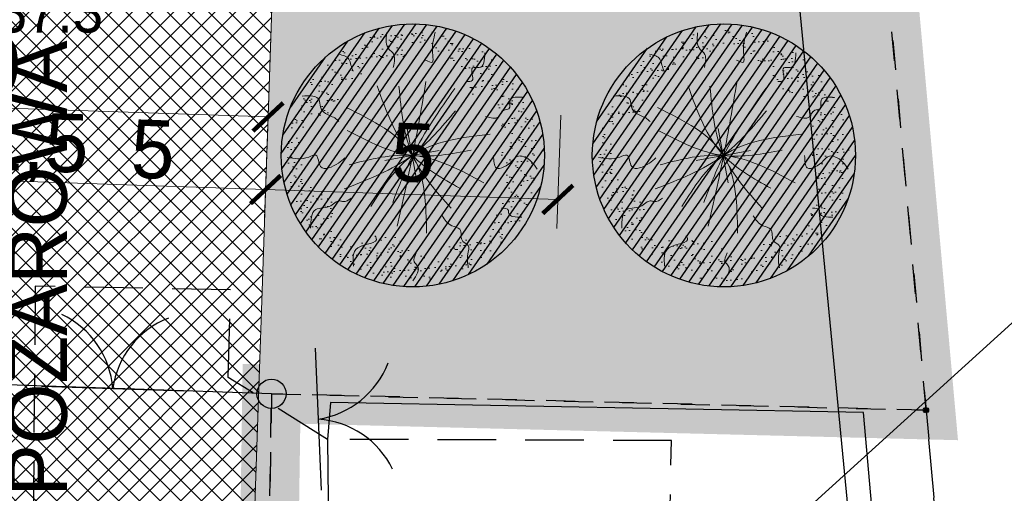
# Model space of a CAD drawing. Extents: x 40810 to 6568062, y -66833 to 5647073.
# Tile 8 of 32: x 6567819 to 6567836, y 5646956 to 5646964. Entities that reach past the tile are written whole.
import ezdxf
from ezdxf.enums import TextEntityAlignment as Align

# ---------------------------------------------------------------- set-up
doc = ezdxf.new("R2010")
doc.units = 0
doc.header["$MEASUREMENT"] = 0
for name, pattern in [('DGN_STYLE_2191', [1, -0.25, 0.5, -0.25]), ('DGN_STYLE_9021', [7.5, 3.75, 3.75]), ('KTCR02_05', [1.5, 1, -0.5]), ('KTJZ01_05', [2, 1.5, -0.5])]:
    doc.linetypes.add(name, pattern=pattern)
doc.layers.get('0').update_dxf_attribs({"linetype": 'CONTINUOUS'})
doc.layers.get('Defpoints').update_dxf_attribs({"linetype": 'CONTINUOUS'})
for name, color, linetype in [('BDOT1', 7, 'CONTINUOUS'), ('EWID', 7, 'CONTINUOUS'), ('P-hatch-taras-zielony', 65, 'CONTINUOUS'), ('PZAG', 7, 'CONTINUOUS'), ('Z-zielen', 62, 'CONTINUOUS'), ('Z-zielen-drzewa', 62, 'CONTINUOUS')]:
    doc.layers.add(name, color=color, linetype=linetype)
for name, color, linetype, lineweight in [('l. przekrojowa', 1, 'CONTINUOUS', 30), ('l.widokowa', 140, 'CONTINUOUS', 15), ('szraf1', 8, 'CONTINUOUS', 5), ('wymiarowanie', 176, 'CONTINUOUS', 9)]:
    doc.layers.add(name, color=color, linetype=linetype, lineweight=lineweight)
doc.layers.add('P-hatch-zielen', color=7, linetype='CONTINUOUS', true_color=0x849724)
doc.styles.get("Standard").update_dxf_attribs({"font": 'GOTHIC.TTF'})
doc.styles.add('STYLE-GEO_140', font='geo_140.shx', dxfattribs={"bigfont": 'geo_140big.shx'})
doc.dimstyles.new('Skala 1-50', dxfattribs={"dimtxt": 1, "dimasz": 0.5, "dimexe": 0.5, "dimexo": 0.5, "dimgap": 0.2, "dimtad": 1, "dimtxsty": 'Standard', "dimblk": 'ARCHTICK', "dimcen": 0.5, "dimclrd": 256, "dimclre": 256, "dimadec": 0, "dimazin": 0, "dimtfac": 1, "dimtdec": 1, "dimtmove": 1, "dimatfit": 3, "dimldrblk": 'ARCHTICK', "dimfxl": 1, "dimlwd": -1, "dimlwe": -1, "dimarcsym": 0})

# ---------------------------------------------------------------- blocks, each defined once
blk = doc.blocks.new('KTOK02_6')
at = {"layer": 'BDOT1', "color": 7, "linetype": 'Continuous'}
for centre, radius, start, end in [((-5.059674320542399, -0.5708176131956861), 5.1048333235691, 6.334216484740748, 66.47685954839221), ((5.078386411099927, -0.5640605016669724), 5.094869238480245, 113.457350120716, 173.7297967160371)]:
    blk.add_arc(centre, radius, start, end, dxfattribs=at)
blk = doc.blocks.new('EGBP04_1')
at = {"layer": 'EWID', "color": 92, "linetype": 'Continuous'}
blk.add_circle((-2.328306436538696e-10, 3.899913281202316e-09), 0.5, dxfattribs=at)
blk = doc.blocks.new('Y0_18R')
at = {"layer": 'EWID', "linetype": 'Continuous'}
h = blk.add_hatch(color=7, dxfattribs=at)
edge = h.paths.add_edge_path()
edge.add_arc((4.536559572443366e-09, 1.815351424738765e-09), 0.09, 0, 360)
at = {"layer": 'EWID', "color": 92, "linetype": 'Continuous'}
blk.add_circle((4.536559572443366e-09, 1.815351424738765e-09), 0.09, dxfattribs=at)
blk = doc.blocks.new('_ArchTick')
at = {"color": 0, "linetype": 'ByBlock', "const_width": 0.15}
blk.add_lwpolyline([(-0.5, -0.5), (0.5, 0.5)], dxfattribs=at)
blk = doc.blocks.new('*D209')
at = {"layer": 'Defpoints', "color": 0}
for p in [(6567823.374637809, 5646963.254577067), (6567828.371789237, 5646963.085824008), (6567823.309118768, 5646961.314413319)]:
    blk.add_point(p, dxfattribs=at)
at = {"layer": 'wymiarowanie'}
for p, q in [((6567823.357762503, 5646962.754861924), (6567823.292243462, 5646960.814698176)), ((6567828.35491393, 5646962.586108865), (6567828.28939489, 5646960.645945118)), ((6567828.306270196, 5646961.145660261), (6567823.309118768, 5646961.314413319))]:
    blk.add_line(p, q, dxfattribs=at)
at = {"layer": 'wymiarowanie', "linetype": 'Continuous', "xscale": 0.5, "yscale": 0.5, "zscale": 0.5}
for p, rotation in [((6567823.309118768, 5646961.314413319), 178.0658650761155), ((6567828.306270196, 5646961.145660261), 358.0658650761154)]:
    blk.add_blockref('_ArchTick', p, dxfattribs=dict(at, rotation=rotation))
at = {"layer": 'wymiarowanie', "color": 0, "linetype": 'Continuous', "insert": (6567825.831744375, 5646961.942207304), "char_height": 1, "attachment_point": 5, "rotation": 358.0658650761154}
blk.add_mtext('5', dxfattribs=at)
blk = doc.blocks.new('*D210')
at = {"layer": 'Defpoints', "color": 0}
for p in [(6567818.369492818, 5646963.186623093), (6567823.374637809, 5646963.254577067), (6567818.311967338, 5646961.483166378)]:
    blk.add_point(p, dxfattribs=at)
at = {"layer": 'wymiarowanie'}
for p, q in [((6567818.352617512, 5646962.68690795), (6567818.295092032, 5646960.983451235)), ((6567823.357762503, 5646962.754861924), (6567823.292243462, 5646960.814698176)), ((6567823.309118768, 5646961.314413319), (6567818.311967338, 5646961.483166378))]:
    blk.add_line(p, q, dxfattribs=at)
at = {"layer": 'wymiarowanie', "linetype": 'Continuous', "xscale": 0.5, "yscale": 0.5, "zscale": 0.5}
for p, rotation in [((6567818.311967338, 5646961.483166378), 178.0658650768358), ((6567823.309118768, 5646961.314413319), 358.0658650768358)]:
    blk.add_blockref('_ArchTick', p, dxfattribs=dict(at, rotation=rotation))
at = {"layer": 'wymiarowanie', "color": 0, "linetype": 'Continuous', "insert": (6567821.381315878, 5646961.998620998), "char_height": 1, "attachment_point": 5, "rotation": 358.06586507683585}
blk.add_mtext('5', dxfattribs=at)
blk = doc.blocks.new('*D232')
at = {"layer": 'Defpoints', "color": 0}
for p in [(6567813.464604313, 5646966.083186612), (6567823.458762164, 5646965.745685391), (6567823.35104525, 5646962.555949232)]:
    blk.add_point(p, dxfattribs=at)
at = {"layer": 'wymiarowanie'}
for p, q in [((6567813.447729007, 5646965.583471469), (6567813.340012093, 5646962.393735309)), ((6567823.441886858, 5646965.245970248), (6567823.334169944, 5646962.056234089)), ((6567813.356887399, 5646962.893450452), (6567823.35104525, 5646962.555949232))]:
    blk.add_line(p, q, dxfattribs=at)
at = {"layer": 'wymiarowanie', "linetype": 'Continuous', "xscale": 0.5, "yscale": 0.5, "zscale": 0.5}
for p, rotation in [((6567813.356887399, 5646962.893450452), 178.0658650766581), ((6567823.35104525, 5646962.555949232), 358.0658650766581)]:
    blk.add_blockref('_ArchTick', p, dxfattribs=dict(at, rotation=rotation))
at = {"layer": 'wymiarowanie', "color": 0, "linetype": 'Continuous', "insert": (6567818.378440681, 5646963.449439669), "char_height": 1, "attachment_point": 5, "rotation": 358.0658650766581}
blk.add_mtext('10', dxfattribs=at)
blk = doc.blocks.new('*D238')
at = {"layer": 'Defpoints', "color": 0}
for p in [(6567816.8424255, 5646962.410420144), (6567818.341570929, 5646962.359794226), (6567816.812821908, 5646961.533792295)]:
    blk.add_point(p, dxfattribs=at)
at = {"layer": 'wymiarowanie'}
for p, q in [((6567816.825550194, 5646961.910705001), (6567816.795946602, 5646961.034077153)), ((6567818.324695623, 5646961.860079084), (6567818.29509203, 5646960.983451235)), ((6567818.311967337, 5646961.483166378), (6567816.812821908, 5646961.533792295))]:
    blk.add_line(p, q, dxfattribs=at)
at = {"layer": 'wymiarowanie', "linetype": 'Continuous', "xscale": 0.5, "yscale": 0.5, "zscale": 0.5}
for p, rotation in [((6567816.812821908, 5646961.533792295), 178.065865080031), ((6567818.311967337, 5646961.483166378), 358.065865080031)]:
    blk.add_blockref('_ArchTick', p, dxfattribs=dict(at, rotation=rotation))
at = {"layer": 'wymiarowanie', "color": 0, "linetype": 'Continuous', "insert": (6567819.349432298, 5646962.03828572), "char_height": 1, "attachment_point": 5, "rotation": 358.065865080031}
blk.add_mtext('1,5', dxfattribs=at)
blk = doc.blocks.new('A$C6C6A0645')
at = {"layer": 'P-hatch-taras-zielony', "lineweight": 5}
h = blk.add_hatch(dxfattribs=at)
h.set_pattern_fill('AR-SAND', color=129, scale=0.005211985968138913, angle=-78.11946695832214, style=0)
h.set_pattern_definition([(319.3805330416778, (-238.6443200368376, 102.3054320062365), (0.2479005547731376, 0.06067476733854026), [0, -0.2012243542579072, 0, -0.2250535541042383, 0, -0.2151247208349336]), (289.3805330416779, (-238.6443200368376, 102.3054320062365), (0.4138390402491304, -0.1523567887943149), [0, -0.1085552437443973, 0, -0.1813666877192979, 0, -0.06950183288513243]), (249.3805330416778, (-238.6778427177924, 102.4647768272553), (0.08560653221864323, -0.4032787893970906), [0, -0.0661922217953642, 0, -0.2382919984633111, 0, -0.3111034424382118]), (239.3805330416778, (-238.6778427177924, 102.4647768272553), (0.1956311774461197, -0.3655194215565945), [0, -0.0330961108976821, 0, -0.1562136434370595, 0, -0.1787189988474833])])
edge = h.paths.add_edge_path()
edge.add_spline(control_points=[(4.344609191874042, 2.29854024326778), (4.239852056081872, 2.299579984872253), (4.135094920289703, 2.300619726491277), (4.007555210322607, 2.265408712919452)], knot_values=[0, 0, 0, 0, 0.200901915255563, 0.200901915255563, 0.200901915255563, 0.200901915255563], degree=3, periodic=0)
edge.add_spline(control_points=[(4.007555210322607, 2.265408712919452), (3.990323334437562, 2.211900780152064), (3.902117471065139, 1.955435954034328), (3.857649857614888, 1.664367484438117), (3.389467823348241, 1.501675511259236), (3.544837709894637, 1.217970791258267), (3.397926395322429, 1.00621705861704), (3.254534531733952, 0.8968923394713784), (3.206195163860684, 0.866667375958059)], knot_values=[2.339544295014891, 2.339544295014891, 2.339544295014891, 2.339544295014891, 2.415302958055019, 2.701715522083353, 2.916319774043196, 2.98729484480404, 3.189753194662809, 3.286634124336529, 3.286634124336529, 3.286634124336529, 3.286634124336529], degree=3, periodic=0)
edge.add_spline(control_points=[(3.206195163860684, 0.866667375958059), (3.244670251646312, 0.8505992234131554), (3.332221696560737, 0.841808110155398), (3.359790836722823, 0.6868656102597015), (3.581782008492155, 0.8117058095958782), (3.606123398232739, 0.638193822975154), (3.62115894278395, 0.5310164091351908)], knot_values=[0, 0, 0, 0, 0.07398957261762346, 0.1244443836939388, 0.2101415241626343, 0.3486032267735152, 0.3486032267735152, 0.3486032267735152, 0.3486032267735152], degree=3, periodic=0)
edge.add_arc((2.172421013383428, 2.155803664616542), 2.17687280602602, 311.7217208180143, 3.759555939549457)
edge = h.paths.add_edge_path()
edge.add_spline(control_points=[(3.62115894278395, 0.5310164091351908), (3.606123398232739, 0.638193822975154), (3.581782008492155, 0.8117058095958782), (3.359790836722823, 0.6868656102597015), (3.332221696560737, 0.841808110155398), (3.244670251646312, 0.8505992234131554), (3.206195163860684, 0.866667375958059)], knot_values=[0, 0, 0, 0, 0.1384617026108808, 0.2241588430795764, 0.2746136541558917, 0.3486032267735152, 0.3486032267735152, 0.3486032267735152, 0.3486032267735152], degree=3, periodic=0)
edge.add_spline(control_points=[(3.206195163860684, 0.866667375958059), (3.102421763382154, 0.8017813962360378), (2.819681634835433, 0.6986057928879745), (2.521411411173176, 0.6628694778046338), (2.348075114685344, 0.5936557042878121)], knot_values=[3.286634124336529, 3.286634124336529, 3.286634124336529, 3.286634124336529, 3.494614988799, 3.808546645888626, 3.808546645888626, 3.808546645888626, 3.808546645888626], degree=3, periodic=0)
edge.add_spline(control_points=[(2.348075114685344, 0.593655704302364), (2.385904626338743, 0.5401912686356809), (2.488663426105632, 0.4539958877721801), (2.617950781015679, 0.4051685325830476), (2.642215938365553, 0.1977856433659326), (2.544941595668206, 0.083040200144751), (2.474543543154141, -1.797525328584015e-06)], knot_values=[0, 0, 0, 0, 0.1059121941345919, 0.1660643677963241, 0.2352088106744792, 0.4163213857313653, 0.4163213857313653, 0.4163213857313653, 0.4163213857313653], degree=3, periodic=0)
edge.add_arc((2.172421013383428, 2.155803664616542), 2.17687280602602, 277.9776847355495, 281.8805330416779)
edge.add_arc((2.172421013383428, 2.155803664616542), 2.17687280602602, 281.8805330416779, 311.7217208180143)
edge = h.paths.add_edge_path()
edge.add_spline(control_points=[(2.474543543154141, -1.797525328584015e-06), (2.544941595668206, 0.083040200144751), (2.642215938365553, 0.1977856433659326), (2.617950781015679, 0.4051685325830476), (2.488663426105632, 0.4539958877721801), (2.385904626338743, 0.5401912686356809), (2.348075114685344, 0.593655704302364)], knot_values=[0, 0, 0, 0, 0.1811125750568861, 0.2502570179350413, 0.3104091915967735, 0.4163213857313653, 0.4163213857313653, 0.4163213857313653, 0.4163213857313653], degree=3, periodic=0)
edge.add_spline(control_points=[(2.348075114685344, 0.5936557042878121), (2.32882449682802, 0.5859688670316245), (2.188643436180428, 0.5254727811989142), (1.975819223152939, 0.3725573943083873), (1.672758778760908, 0.5380361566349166), (1.417404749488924, 0.4748820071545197), (1.114230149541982, 0.5836629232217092), (1.0859333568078, 0.8247965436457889), (1.015688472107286, 0.9601815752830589), (0.9996707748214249, 0.9856008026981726)], knot_values=[3.808546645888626, 3.808546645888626, 3.808546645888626, 3.808546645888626, 3.843411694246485, 4.063422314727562, 4.209397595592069, 4.38226876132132, 4.507522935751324, 4.708265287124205, 4.758263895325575, 4.758263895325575, 4.758263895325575, 4.758263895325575], degree=3, periodic=0)
edge.add_spline(control_points=[(0.9996707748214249, 0.9856008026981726), (0.9742235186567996, 0.9753467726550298), (0.9176547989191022, 0.9430040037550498), (0.9120265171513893, 0.8002119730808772), (0.7032821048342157, 0.8205952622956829), (0.5892920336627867, 0.7708249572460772), (0.5188120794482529, 0.7400520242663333)], knot_values=[0, 0, 0, 0, 0.04391697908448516, 0.1088246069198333, 0.1938589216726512, 0.331601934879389, 0.331601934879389, 0.331601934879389, 0.331601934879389], degree=3, periodic=0)
edge.add_arc((2.172421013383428, 2.155803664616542), 2.17687280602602, 220.5687720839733, 277.9776847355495)
edge = h.paths.add_edge_path()
edge.add_spline(control_points=[(0.5188120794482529, 0.7400520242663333), (0.5892920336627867, 0.7708249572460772), (0.7032821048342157, 0.8205952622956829), (0.9120265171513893, 0.8002119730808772), (0.9176547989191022, 0.9430040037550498), (0.9742235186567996, 0.9753467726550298), (0.9996707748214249, 0.9856008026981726)], knot_values=[0, 0, 0, 0, 0.1377430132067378, 0.2227773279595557, 0.2876849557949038, 0.331601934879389, 0.331601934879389, 0.331601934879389, 0.331601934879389], degree=3, periodic=0)
edge.add_spline(control_points=[(0.9996707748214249, 0.9856008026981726), (0.9522939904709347, 1.060785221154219), (0.8401889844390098, 1.166715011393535), (0.4258883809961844, 1.22098185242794), (0.5541829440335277, 1.795720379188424), (0.7973674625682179, 2.150314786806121), (0.6487057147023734, 2.298346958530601), (0.6047653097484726, 2.378675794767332), (0.5927916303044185, 2.405354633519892)], knot_values=[4.758263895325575, 4.758263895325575, 4.758263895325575, 4.758263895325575, 4.90614865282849, 5.013450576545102, 5.410854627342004, 5.57422102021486, 5.679343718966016, 5.729666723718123, 5.729666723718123, 5.729666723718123, 5.729666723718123], degree=3, periodic=0)
edge.add_spline(control_points=[(0.5927916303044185, 2.405354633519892), (0.5279954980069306, 2.419452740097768), (0.4049234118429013, 2.804828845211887), (0.1760691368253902, 2.721808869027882), (0.05948458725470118, 2.679516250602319)], knot_values=[0, 0, 0, 0, 0.1786739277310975, 0.3642147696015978, 0.3642147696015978, 0.3642147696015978, 0.3642147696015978], degree=3, periodic=0)
edge.add_arc((2.172421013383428, 2.155803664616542), 2.17687280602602, 166.0792107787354, 220.5687720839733)
edge = h.paths.add_edge_path()
edge.add_spline(control_points=[(0.05948458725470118, 2.679516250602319), (0.1760691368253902, 2.721808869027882), (0.4049234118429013, 2.804828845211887), (0.5279954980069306, 2.419452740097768), (0.5927916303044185, 2.405354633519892)], knot_values=[0, 0, 0, 0, 0.1855408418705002, 0.3642147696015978, 0.3642147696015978, 0.3642147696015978, 0.3642147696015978], degree=3, periodic=0)
edge.add_spline(control_points=[(0.5927916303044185, 2.405354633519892), (0.5475404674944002, 2.506179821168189), (0.520392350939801, 2.735122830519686), (0.441939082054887, 3.030537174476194), (0.5960681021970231, 3.267545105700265), (0.7955748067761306, 3.256964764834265), (0.9753814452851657, 3.238068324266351), (1.050632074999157, 3.259132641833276)], knot_values=[5.729666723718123, 5.729666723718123, 5.729666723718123, 5.729666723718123, 5.919848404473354, 6.123889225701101, 6.239569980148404, 6.332677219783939, 6.468282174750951, 6.468282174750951, 6.468282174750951, 6.468282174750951], degree=3, periodic=0)
edge.add_spline(control_points=[(1.050632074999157, 3.259132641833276), (1.025965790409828, 3.280392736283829), (0.9168468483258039, 3.340718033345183), (0.8898117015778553, 3.651706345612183), (0.6468690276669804, 3.594827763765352), (0.511674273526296, 3.563175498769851)], knot_values=[0, 0, 0, 0, 0.05586705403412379, 0.2107448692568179, 0.4050750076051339, 0.4050750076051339, 0.4050750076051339, 0.4050750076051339], degree=3, periodic=0)
edge.add_arc((2.172421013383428, 2.155803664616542), 2.17687280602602, 139.7209533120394, 166.0792107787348)
edge = h.paths.add_edge_path()
edge.add_spline(control_points=[(1.050632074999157, 3.259132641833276), (1.093099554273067, 3.271020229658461), (1.15452384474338, 3.312936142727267), (1.148685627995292, 3.428868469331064), (1.279244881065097, 3.534028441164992), (1.217834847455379, 3.708823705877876), (1.294213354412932, 3.789966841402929), (1.390235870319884, 3.89197941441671), (1.507700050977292, 3.967194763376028), (1.640013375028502, 4.023090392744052)], knot_values=[6.468282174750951, 6.468282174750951, 6.468282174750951, 6.468282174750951, 6.544810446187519, 6.613006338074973, 6.632622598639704, 6.825048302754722, 6.825048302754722, 6.825048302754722, 7.066964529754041, 7.066964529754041, 7.066964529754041, 7.066964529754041], degree=3, periodic=0)
edge.add_spline(control_points=[(1.640013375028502, 4.023090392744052), (1.614912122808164, 4.100765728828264), (1.610454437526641, 4.179229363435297), (1.605996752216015, 4.25769299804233)], knot_values=[0, 0, 0, 0, 0.1391398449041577, 0.1391398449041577, 0.1391398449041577, 0.1391398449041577], degree=3, periodic=0)
edge.add_arc((2.172421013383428, 2.155803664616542), 2.17687280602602, 105.0819831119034, 139.7209533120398)
edge.add_spline(control_points=[(0.511674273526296, 3.563175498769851), (0.6468690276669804, 3.594827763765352), (0.8898117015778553, 3.651706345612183), (0.9168468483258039, 3.340718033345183), (1.025965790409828, 3.280392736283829), (1.050632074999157, 3.259132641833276)], knot_values=[0, 0, 0, 0, 0.1943301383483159, 0.3492079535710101, 0.4050750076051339, 0.4050750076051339, 0.4050750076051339, 0.4050750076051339], degree=3, periodic=0)
edge = h.paths.add_edge_path()
edge.add_spline(control_points=[(2.5028215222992, 3.793813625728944), (2.503699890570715, 3.796582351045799), (2.520050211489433, 3.845408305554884), (2.577435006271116, 3.926177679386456), (2.791773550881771, 3.968090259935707), (2.737982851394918, 4.143432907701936), (2.699823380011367, 4.267822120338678)], knot_values=[0, 0, 0, 0, 0.004969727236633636, 0.08801389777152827, 0.1589231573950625, 0.3320291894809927, 0.3320291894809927, 0.3320291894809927, 0.3320291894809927], degree=3, periodic=0)
edge.add_arc((2.172421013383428, 2.155803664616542), 2.17687280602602, 75.97913453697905, 101.8805330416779)
edge.add_arc((2.172421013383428, 2.155803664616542), 2.17687280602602, 101.8805330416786, 105.081983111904)
edge.add_spline(control_points=[(1.605996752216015, 4.25769299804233), (1.610454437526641, 4.179229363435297), (1.614912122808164, 4.100765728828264), (1.640013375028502, 4.023090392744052)], knot_values=[0, 0, 0, 0, 0.1391398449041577, 0.1391398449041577, 0.1391398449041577, 0.1391398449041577], degree=3, periodic=0)
edge.add_spline(control_points=[(1.640013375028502, 4.023090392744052), (1.692114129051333, 4.045100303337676), (1.885445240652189, 4.11267102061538), (2.182437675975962, 4.161193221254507), (2.385491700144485, 3.973029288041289), (2.465107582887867, 3.845577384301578), (2.5028215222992, 3.793813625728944)], knot_values=[0.2419162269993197, 0.2419162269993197, 0.2419162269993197, 0.2419162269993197, 0.3371750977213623, 0.5804352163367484, 0.7045318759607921, 0.8060522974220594, 0.8060522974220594, 0.8060522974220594, 0.8060522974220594], degree=3, periodic=0)
edge = h.paths.add_edge_path()
edge.add_spline(control_points=[(2.5028215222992, 3.793813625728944), (2.559871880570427, 3.715509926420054), (2.704306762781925, 3.561311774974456), (3.152077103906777, 3.833307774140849), (3.174217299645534, 3.231579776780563), (3.728070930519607, 3.461884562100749), (3.615544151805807, 3.030110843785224), (3.646848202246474, 2.858711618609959)], knot_values=[0.8060522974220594, 0.8060522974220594, 0.8060522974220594, 0.8060522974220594, 0.9596235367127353, 1.167461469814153, 1.394900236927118, 1.562469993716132, 1.836610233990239, 1.836610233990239, 1.836610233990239, 1.836610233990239], degree=3, periodic=0)
edge.add_spline(control_points=[(3.646848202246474, 2.858711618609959), (3.716127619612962, 2.863654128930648), (3.806845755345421, 2.883676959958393), (3.873964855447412, 3.0771613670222), (4.015593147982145, 3.099605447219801), (4.125575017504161, 3.117034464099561)], knot_values=[0, 0, 0, 0, 0.1067282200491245, 0.1557493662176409, 0.3261141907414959, 0.3261141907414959, 0.3261141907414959, 0.3261141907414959], degree=3, periodic=0)
edge.add_arc((2.172421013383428, 2.155803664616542), 2.17687280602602, 26.20377578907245, 75.97913453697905)
edge.add_spline(control_points=[(2.699823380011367, 4.267822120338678), (2.737982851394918, 4.143432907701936), (2.791773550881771, 3.968090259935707), (2.577435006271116, 3.926177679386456), (2.520050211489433, 3.845408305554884), (2.503699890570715, 3.796582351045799), (2.5028215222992, 3.793813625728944)], knot_values=[0, 0, 0, 0, 0.1731060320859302, 0.2440152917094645, 0.3270594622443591, 0.3320291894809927, 0.3320291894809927, 0.3320291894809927, 0.3320291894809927], degree=3, periodic=0)
edge = h.paths.add_edge_path()
edge.add_spline(control_points=[(3.646848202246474, 2.858711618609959), (3.65595329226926, 2.808858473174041), (3.712418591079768, 2.67559544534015), (4.137935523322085, 2.736935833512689), (4.063967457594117, 2.440578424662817), (4.007555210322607, 2.265408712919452)], knot_values=[1.836610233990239, 1.836610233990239, 1.836610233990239, 1.836610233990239, 1.916346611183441, 2.091532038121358, 2.339544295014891, 2.339544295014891, 2.339544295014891, 2.339544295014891], degree=3, periodic=0)
edge.add_spline(control_points=[(4.007555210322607, 2.265408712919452), (4.135094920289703, 2.300619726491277), (4.239852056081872, 2.299579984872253), (4.344609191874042, 2.29854024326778)], knot_values=[0, 0, 0, 0, 0.200901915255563, 0.200901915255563, 0.200901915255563, 0.200901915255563], degree=3, periodic=0)
edge.add_arc((2.172421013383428, 2.155803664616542), 2.17687280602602, 3.759555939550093, 26.20377578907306)
edge.add_spline(control_points=[(4.125575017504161, 3.117034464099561), (4.015593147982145, 3.099605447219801), (3.873964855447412, 3.0771613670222), (3.806845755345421, 2.883676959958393), (3.716127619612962, 2.863654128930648), (3.646848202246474, 2.858711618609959)], knot_values=[0, 0, 0, 0, 0.170364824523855, 0.2193859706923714, 0.3261141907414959, 0.3261141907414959, 0.3261141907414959, 0.3261141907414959], degree=3, periodic=0)
at = {"layer": 'P-hatch-taras-zielony', "color": 129, "lineweight": 5}
for points in [[(1.605996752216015, 4.25769299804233), (1.702382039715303, 3.897504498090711), (1.763254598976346, 3.787553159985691), (1.592532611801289, 3.657209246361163), (1.727594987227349, 3.374008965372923), (1.840778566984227, 3.284506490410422)], [(2.699823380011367, 4.267822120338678), (2.70675252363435, 3.96715988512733), (2.594998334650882, 3.915319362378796), (2.505595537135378, 3.802083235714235), (2.462323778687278, 3.60412293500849), (2.428560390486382, 3.540362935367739)], [(3.559174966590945, 3.833805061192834), (3.521383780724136, 3.638069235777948), (3.429603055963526, 3.580988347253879), (3.339723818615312, 3.514865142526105)], [(0.511674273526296, 3.563175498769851), (0.8492417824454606, 3.557493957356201), (0.9747922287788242, 3.319507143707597), (1.066100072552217, 3.24428718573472), (1.097487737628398, 3.184791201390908), (1.099866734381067, 3.128634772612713), (1.191650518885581, 3.006300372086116)], [(2.698190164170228, 3.47705043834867), (2.172421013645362, 2.155803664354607), (0.9234619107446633, 1.590109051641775)], [(2.511589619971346, 1.191924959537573), (2.172421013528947, 2.155803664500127), (2.314429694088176, 3.365266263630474)], [(1.318621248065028, 3.16521219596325), (2.170963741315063, 2.166610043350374), (3.107444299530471, 1.625022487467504)], [(1.745541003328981, 3.184966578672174), (2.172421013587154, 2.15580366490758), (2.015824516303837, 0.8378618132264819)], [(4.125575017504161, 3.117034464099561), (3.853807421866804, 2.999789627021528), (3.812911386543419, 2.925085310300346), (3.572756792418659, 2.855677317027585)], [(3.193485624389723, 3.050884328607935), (2.172421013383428, 2.155803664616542), (1.82179135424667, 1.221969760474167)], [(0.05948458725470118, 2.679516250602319), (0.3817860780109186, 2.684837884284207), (0.6271773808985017, 2.415404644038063), (0.6576118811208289, 2.450135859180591)], [(1.133199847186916, 2.643635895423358), (2.172421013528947, 2.155803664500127), (2.862310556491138, 0.9404010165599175)], [(3.279342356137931, 2.680634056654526), (2.172421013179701, 2.155803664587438), (1.449906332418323, 1.285375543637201)], [(0.9163193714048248, 2.117406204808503), (2.172421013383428, 2.155803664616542), (3.474118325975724, 2.245624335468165)], [(3.479091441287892, 1.731158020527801), (2.172421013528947, 2.155803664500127), (1.294858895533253, 2.291470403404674)], [(4.344609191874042, 2.29854024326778), (3.937517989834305, 2.243086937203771), (3.82909161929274, 2.220276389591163), (3.831468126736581, 2.343532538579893)], [(0.063364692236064, 1.616677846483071), (0.3347249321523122, 1.607893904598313), (0.3865587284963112, 1.675455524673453), (0.5458697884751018, 1.680642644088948)], [(4.20520868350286, 1.376990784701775), (3.933252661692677, 1.411217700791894), (3.901388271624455, 1.51782796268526), (3.684536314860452, 1.472207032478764), (3.647441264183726, 1.558832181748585)], [(0.5188120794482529, 0.7400520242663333), (0.7484710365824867, 0.8073096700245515), (0.8930390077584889, 0.837723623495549), (0.9372642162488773, 0.9414553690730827), (1.131764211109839, 1.048474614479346), (1.157441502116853, 1.195518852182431), (1.283935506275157, 1.401544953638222)], [(3.62115894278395, 0.5310164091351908), (3.516201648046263, 0.7474648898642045), (3.367828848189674, 0.7351365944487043), (3.323601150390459, 0.8108174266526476), (3.187115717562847, 0.8765330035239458), (3.141458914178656, 1.09355547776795)], [(2.474543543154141, -1.797525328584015e-06), (2.624544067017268, 0.2765949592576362), (2.599813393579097, 0.3941483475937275), (2.512310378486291, 0.451282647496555), (2.319706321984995, 0.6940489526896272), (2.516108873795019, 0.7920246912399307)], [(1.601705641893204, 0.05507541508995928), (1.573093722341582, 0.2064773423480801), (1.603052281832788, 0.2883230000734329), (1.655362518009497, 0.3087716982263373), (1.66677422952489, 0.4339286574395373)]]:
    blk.add_spline(points, degree=3, dxfattribs=at)
blk = doc.blocks.new('A$C08a30843')
at = {"layer": 'P-hatch-zielen', "true_color": 0x598c2b, "transparency": 33554559}
h = blk.add_hatch(dxfattribs=at)
h.set_pattern_fill('ANSI31', color=77, scale=4.999999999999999, angle=8.453181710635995)
h.set_pattern_definition([(53.453181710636, (111784.2425639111, 9785.73925920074), (-12.75350736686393, 9.45323621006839), [])])
edge = h.paths.add_edge_path()
edge.add_arc((0.431200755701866, 0.06408321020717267), 225.0000000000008, 0, 360)
at = {"color": 7, "lineweight": 15}
for p, q in [((-7.757152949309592, 46.58140054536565), (6.124366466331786, -46.82405842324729)), ((-47.51912287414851, -7.062088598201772), (45.88633637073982, 6.819430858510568))]:
    blk.add_line(p, q, dxfattribs=at)
at = {"color": 77, "true_color": 0x598c2b}
blk.add_circle((0.431200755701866, 0.06408321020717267), 225.0000000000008, dxfattribs=at)
at = {"layer": 'Z-zielen', "extrusion": (-0.04949115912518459, -0.004600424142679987, 0.9987639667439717), "xscale": 98.55591359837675, "yscale": 98.55591359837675, "zscale": 98.55591359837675, "rotation": 158.5946450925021}
blk.add_blockref('A$C6C6A0645', (276.8791819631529, 119.6710239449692), dxfattribs=at)

msp = doc.modelspace()

# ---------------------------------------------------------------- hatches: boundary and pattern name
at = {"layer": 'szraf1', "true_color": 0xc7c8ca}
h = msp.add_hatch(dxfattribs=at)
h.set_pattern_fill('ANSI37', color=9, scale=2, style=0)
h.set_pattern_definition([(45, (0, 0), (-0.1767766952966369, 0.1767766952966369), []), (135, (0, 0), (-0.1767766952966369, -0.1767766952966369), [])])
h.paths.add_polyline_path([(6567823.290277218, 5646949.789298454), (6567823.249822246, 5646947.075506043), (6567815.664571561, 5646947.380083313, 0.1966573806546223), (6567818.004233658, 5646952.370491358), (6567818.831690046, 5646976.873305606, 0.1608154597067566), (6567817.350105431, 5646983.958499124), (6567809.203317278, 5646997.767785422, 0.2654325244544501), (6567799.729148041, 5647003.178499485), (6567753.06303861, 5647002.389708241, 0.2081719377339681), (6567747.979839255, 5647000.074529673), (6567747.209997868, 5647008.789999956), (6567747.350053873, 5647008.792367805, 0.1638587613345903), (6567751.584473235, 5647007.366387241), (6567799.729148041, 5647008.178499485, -0.2744804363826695), (6567813.50975784, 5647000.308369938), (6567821.656545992, 5646986.49908364, -0.14264435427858), (6567823.866820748, 5646977.829202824), (6567822.996147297, 5646952.046635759, 0.08184528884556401)])
at = {"layer": 'Z-zielen', "linetype": 'Continuous'}
h = msp.add_hatch(dxfattribs=at)
h.set_pattern_fill('STIPPLE', color=256, style=0)
h.set_pattern_definition([(0, (0.0400000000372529, 0.01999999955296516), (0, 1), [0, -1]), (0, (0.3600000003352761, 0.0400000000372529), (0, 1), [0, -1]), (0, (0.1799999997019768, 0.2599999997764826), (0, 1), [0, -1]), (0, (0.400000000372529, 0.4199999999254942), (0, 1), [0, -1]), (0, (0.1399999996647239, 0.4800000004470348), (0, 1), [0, -1]), (0, (0.2199999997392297, 0.7199999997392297), (0, 1), [0, -1]), (0, (0.0800000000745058, 0.900000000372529), (0, 1), [0, -1]), (0, (0.400000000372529, 0.8799999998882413), (0, 1), [0, -1]), (0, (0.6399999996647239, 0.9199999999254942), (0, 1), [0, -1]), (0, (0.7599999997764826, 0.6799999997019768), (0, 1), [0, -1]), (0, (0.9599999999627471, 0.6600000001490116), (0, 1), [0, -1]), (0, (0.9599999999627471, 0.2999999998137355), (0, 1), [0, -1]), (0, (0.7800000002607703, 0.1799999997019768), (0, 1), [0, -1]), (0, (0.5, 0.2400000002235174), (0, 1), [0, -1]), (0, (0.6799999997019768, 0.4199999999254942), (0, 1), [0, -1]), (0, (0.5, 0.599999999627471), (0, 1), [0, -1]), (0, (0.9199999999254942, 0.0400000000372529), (0, 1), [0, -1])])
h.paths.add_polyline_path([(6567834.600000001, 5646957.495000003), (6567823.191362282, 5646957.827383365), (6567823.444938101, 5646965.336324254), (6567828.442089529, 5646965.167571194), (6567828.863972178, 5646977.660449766), (6567823.866820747, 5646977.829202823, 0.1426547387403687), (6567821.656545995, 5646986.499083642), (6567813.2373845, 5647000.769395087, 0.2607595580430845), (6567799.458200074, 5647008.176205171), (6567751.703012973, 5647007.367391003), (6567753.913369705, 5647007.404827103), (6567751.011241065, 5647008.834453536), (6567829.898409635, 5647009.741269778)])
h.paths.add_polyline_path([(6567821.79, 5646988.53), (6567828.8, 5646988.46), (6567828.94, 5647000.44), (6567821.94, 5647000.52)], flags=16)
h.paths.add_polyline_path([(6567821.940000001, 5647003.02), (6567820.471388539, 5647003.038372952), (6567820.303639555, 5646991.746975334), (6567818.547591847, 5646991.768944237), (6567820.448493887, 5646988.546803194), (6567821.790000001, 5646988.53)], flags=16)
h.paths.add_polyline_path([(6567829.530103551, 5646985.826366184, 0.9999999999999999), (6567825.131237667, 5646985.826366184, 0.9999999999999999)], flags=16)
h.paths.add_polyline_path([(6567821.94, 5647003.02), (6567825.040000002, 5647003.02), (6567825.040000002, 5647000.52), (6567821.94, 5647000.52)], flags=16)
edge = h.paths.add_edge_path()
edge.add_arc((6567747.431800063, 5647001.680976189), 7.111861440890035, 279.14085864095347, 5.919009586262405, ccw=False)
edge.add_line((6567748.561161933, 5646994.662188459), (6567748.005706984, 5647000.103134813))
edge.add_arc((6567753.177665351, 5646995.400115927), 6.990532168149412, 91.00105870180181, 137.7187995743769, ccw=False)
edge.add_line((6567753.055534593, 5647002.389581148), (6567754.503133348, 5647002.41409866))

# ---------------------------------------------------------------- linework, layer by layer
at = {"layer": 'BDOT1', "color": 7, "linetype": 'KTCR02_05'}
msp.add_lwpolyline([(6567817.92, 5646945.33), (6567823.82, 5646945.15), (6567822.54, 5646949.25), (6567822.61, 5646952.14), (6567823.51, 5646952.91), (6567825.99, 5646952.73), (6567826, 5646950.66), (6567830.11, 5646950.6), (6567830.25, 5646957.02), (6567824.37, 5646957.04), (6567822.67, 5646958.1), (6567822.71, 5646959.6), (6567819.37, 5646959.66), (6567819.28, 5646949.58)], close=True, dxfattribs=at)
at = {"layer": 'BDOT1', "color": 7, "linetype": 'Continuous'}
for points in [[(6567824.15579638, 5646958.601415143), (6567824.26, 5646956.17)], [(6567819.478738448, 5646957.952758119), (6567821.910999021, 5646957.870621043)]]:
    msp.add_lwpolyline(points, dxfattribs=at)
at = {"layer": 'BDOT1', "color": 7, "linetype": 'DGN_STYLE_9021'}
msp.add_lwpolyline([(6567833.53, 5646957.5), (6567824.42, 5646957.67), (6567824.37, 5646957.04), (6567824.4, 5646953.94), (6567823.51, 5646952.91), (6567823.43, 5646949.55), (6567834.28, 5646949.04), (6567833.53, 5646957.5)], dxfattribs=at)
at = {"layer": 'EWID', "color": 92, "linetype": 'DGN_STYLE_2191'}
for p, q in [((6567830.442964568, 5647003.700267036), (6567834.602388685, 5646957.540215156)), ((6567834.602388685, 5646957.540215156), (6567830.442964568, 5647003.700267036)), ((6567823.249819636, 5646947.075506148), (6567823.41, 5646957.82)), ((6567823.41, 5646957.82), (6567823.249819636, 5646947.075506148)), ((6567823.41, 5646957.82), (6567834.602388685, 5646957.540215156)), ((6567834.602388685, 5646957.540215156), (6567823.41, 5646957.82)), ((6567834.602388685, 5646957.540215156), (6567835.59, 5646946.58)), ((6567835.59, 5646946.58), (6567834.602388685, 5646957.540215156))]:
    msp.add_line(p, q, dxfattribs=at)
at = {"layer": 'l. przekrojowa', "color": 7, "linetype": 'Continuous'}
msp.add_line((6567823.41, 5646957.820000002), (6567813.197620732, 5646958.164870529), dxfattribs=at)
at = {"layer": 'l.widokowa', "color": 5}
msp.add_line((6567823.866820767, 5646977.829203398), (6567822.996147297, 5646952.046635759), dxfattribs=at)
at = {"layer": 'PZAG', "color": 53, "linetype": 'Continuous'}
msp.add_lwpolyline([(6567825.77, 5647033.63), (6567833.97, 5646948.51)], dxfattribs=at)
at = {"layer": 'wymiarowanie', "linetype": 'Continuous'}
msp.add_line((6567837.336958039, 5646960.183547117), (6567820.87, 5646945.24), dxfattribs=at)
at = {"layer": 'wymiarowanie', "color": 30, "linetype": 'KTJZ01_05', "const_width": 1}
msp.add_lwpolyline([(6567786.84, 5647009.460000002), (6567747.210000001, 5647008.789999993), (6567747.783237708, 5647002.30028596), (6567752.41, 5646949.92), (6567823.249822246, 5646947.075506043), (6567823.41, 5646957.820000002), (6567834.6, 5646957.54), (6567830.44, 5647003.7), (6567829.857942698, 5647010.192665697), (6567786.84, 5647009.460000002)], dxfattribs=at)

# ---------------------------------------------------------------- block references
at = {"layer": 'BDOT1', "color": 7, "linetype": 'Continuous', "zscale": 0.2999986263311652}
for p, xscale, yscale, rotation in [((6567820.690749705, 5646957.914113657), 0.2999986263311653, 0.2999986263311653, 358.066306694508), ((6567824.21, 5646957.39), 0.2999986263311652, 0.2999986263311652, 272.4544759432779)]:
    msp.add_blockref('KTOK02_6', p, dxfattribs=dict(at, xscale=xscale, yscale=yscale, rotation=rotation))
at = {"layer": 'EWID', "color": 92, "linetype": 'Continuous', "xscale": 0.5, "yscale": 0.5, "zscale": 0.5}
for name, p in [('EGBP04_1', (6567823.41, 5646957.82)), ('Y0_18R', (6567834.6, 5646957.54))]:
    msp.add_blockref(name, p, dxfattribs=at)
at = {"layer": 'Z-zielen-drzewa', "xscale": 0.01000000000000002, "yscale": 0.01000000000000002, "zscale": 0.01, "rotation": 1.893763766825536}
for p in [(6567825.822909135, 5646961.897962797, -0.0007123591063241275), (6567831.14131649, 5646961.897962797, -0.0007123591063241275)]:
    msp.add_blockref('A$C08a30843', p, dxfattribs=at)

# ---------------------------------------------------------------- texts
at = {"layer": 'BDOT1', "color": 7, "linetype": 'Continuous', "style": 'STYLE-GEO_140', "width": 0.9332799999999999}
msp.add_text('237.3', height=0.75, dxfattribs=at).set_placement((6567819.359955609, 5646964.375), align=Align.MIDDLE_CENTER)
at = {"layer": 'wymiarowanie', "linetype": 'Continuous', "insert": (6567818.910499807, 5646950.789338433), "char_height": 1, "width": 13.12399449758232, "attachment_point": 1, "rotation": 90}
msp.add_mtext('DROGA POŻAROWA', dxfattribs=at)

# ---------------------------------------------------------------- dimensions: what is measured, and where the dimension line sits
at = {"layer": 'wymiarowanie', "linetype": 'Continuous'}
for p1, p2, distance, picture, middle in [((6567813.464604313, 5646966.083186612), (6567823.458762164, 5646965.745685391), -3.1915544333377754, '*D232', (6567818.378440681, 5646963.449439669)), ((6567828.371789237, 5646963.085824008), (6567823.374637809, 5646963.254577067), 1.941269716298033, '*D209', (6567825.831744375, 5646961.942207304))]:
    dim = msp.add_aligned_dim(p1=p1, p2=p2, distance=distance, dimstyle='Skala 1-50', dxfattribs=at)
    dim.commit()
    dim.dimension.update_dxf_attribs({"geometry": picture, "text_midpoint": middle})
for base, p1, p2, angle, picture, middle, dimtype in [((6567818.311967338, 5646961.483166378), (6567823.374637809, 5646963.254577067), (6567818.369492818, 5646963.186623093), 178.0658650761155, '*D210', (6567821.357265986, 5646961.286450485), 160), ((6567816.812821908, 5646961.533792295), (6567818.341570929, 5646962.359794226), (6567816.8424255, 5646962.410420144), 178.06586504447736, '*D238', (6567819.323833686, 5646961.280254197), 161)]:
    dim = msp.add_linear_dim(base=base, p1=p1, p2=p2, angle=angle, dimstyle='Skala 1-50', dxfattribs=at)
    dim.commit()
    dim.dimension.update_dxf_attribs({"geometry": picture, "text_midpoint": middle, "dimtype": dimtype})

doc.saveas('drawing.dxf')
